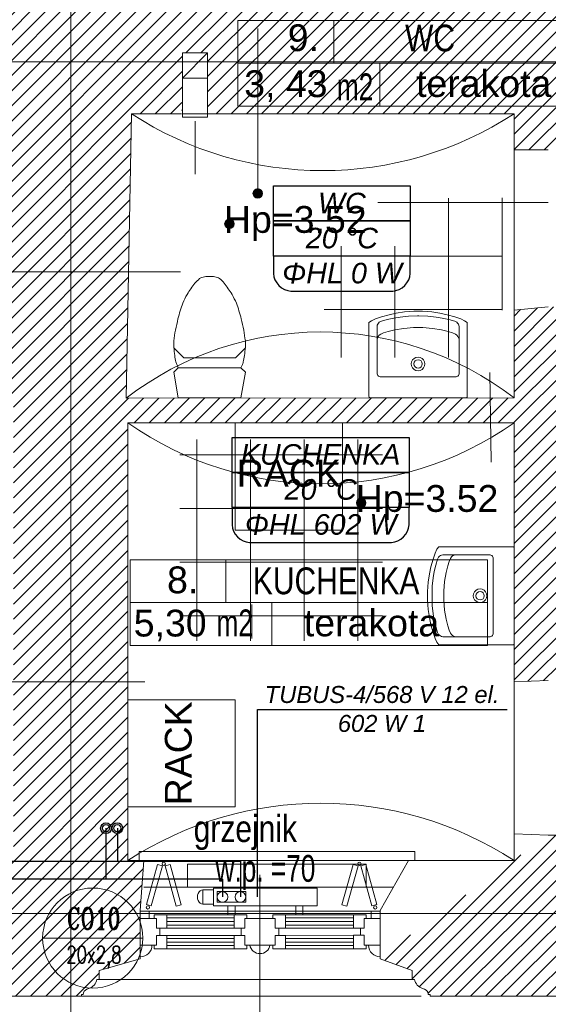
# Model space of a CAD drawing. Header units: millimetres. Extents: x -573548 to 674770, y -210017 to -47794.
# Tile 104 of 234: x 101612 to 104568, y -130530 to -125018. Entities that reach past the tile are written whole.
import ezdxf
from ezdxf.enums import TextEntityAlignment as Align
from ezdxf.lldxf.tags import DXFTag

# ---------------------------------------------------------------- set-up
doc = ezdxf.new("R2010")
doc.units = ezdxf.units.MM
for name, color, linetype, lineweight in [('_S_CO_OPIS_PION', 7, 'Continuous', 13), ('A.03 RZUT PARTERU_is$0$A-OPISY-2_Nr_pióra__2', 8, 'Continuous', 9), ('A.03 RZUT PARTERU_is$0$A-OPISY-3_Nr_pióra__6', 8, 'Continuous', 9), ('A.03 RZUT PARTERU_is$0$A-WIDOK_Nr_pióra__1', 8, 'Continuous', 9), ('A.03 RZUT PARTERU_is$0$A-WYSOKOSCI_Nr_pióra__7', 8, 'Continuous', 9), ('A.03 RZUT PARTERU_is$0$A_okno_Nr_pióra__1', 8, 'Continuous', 9), ('A.03 RZUT PARTERU_is$0$detalokna_Nr_pióra__1', 8, 'Continuous', 9), ('A.03 RZUT PARTERU_is$0$detalokna_Nr_pióra__2', 8, 'Continuous', 9), ('A.03 RZUT PARTERU_is$0$detalokna_Nr_pióra__8', 8, 'Continuous', 9), ('A.03 RZUT PARTERU_is$0$DIM MALY_Nr_pióra__8', 8, 'Continuous', 9), ('A.03 RZUT PARTERU_is$0$Drawing & Figure_Nr_pióra__18', 8, 'Continuous', 9), ('A.03 RZUT PARTERU_is$0$linia nadproza_Nr_pióra__1', 8, 'Continuous', 9), ('A.03 RZUT PARTERU_is$0$meble_Nr_pióra__9', 8, 'Continuous', 9), ('A.03 RZUT PARTERU_is$0$Nowe_A-OKNA-OPIS_Nr_pióra__59', 8, 'Continuous', 9), ('A.03 RZUT PARTERU_is$0$Nowe_A_okno_Nr_pióra__59', 8, 'Continuous', 9), ('A.03 RZUT PARTERU_is$0$Nowe_Annotation - Text_Nr_pióra__59', 8, 'Continuous', 9), ('A.03 RZUT PARTERU_is$0$Nowe_GRZEJNIK_Nr_pióra__59', 8, 'Continuous', 9), ('A.03 RZUT PARTERU_is$0$Nowe_Koty_Nr_pióra__59', 8, 'Continuous', 9), ('A.03 RZUT PARTERU_is$0$Nowe_okiennice_Nr_pióra__59', 8, 'Continuous', 9), ('A.03 RZUT PARTERU_is$0$Nowe_WIDOK_Nr_pióra__59', 8, 'Continuous', 9), ('A.03 RZUT PARTERU_is$0$PARAPET_Nr_pióra__7', 8, 'Continuous', 9), ('A.03 RZUT PARTERU_is$0$podciagi_Nr_pióra__1', 8, 'Continuous', 9), ('A.03 RZUT PARTERU_is$0$POSADZKI_Nr_pióra__18', 8, 'Continuous', 9), ('A.03 RZUT PARTERU_is$0$SCIANY_KONSTR_Nr_pióra__21', 8, 'Continuous', 9), ('A.03 RZUT PARTERU_is$0$strop_Nr_pióra__1', 8, 'Continuous', 9), ('A.03 RZUT PARTERU_is$0$Structural - Bearing_Nr_pióra__21', 8, 'Continuous', 9), ('A.03 RZUT PARTERU_is$0$Structural - Grid', 8, 'Continuous', 9), ('A.03 RZUT PARTERU_is$0$Structural - Grid_Nr_pióra__17', 8, 'Continuous', 9), ('A.03 RZUT PARTERU_is$0$WYCIĄG_Nr_pióra__1', 8, 'Continuous', 9), ('FLUID-Powrót', 7, 'Continuous', 30), ('FLUID-Zasilanie', 7, 'Continuous', 30), ('SAN_Armatura CO na rozwinięciu', 7, 'Continuous', 13), ('SAN_Armatura CO na rzucie', 7, 'Continuous', 13), ('SAN_Grzejniki CO na rzucie', 7, 'Continuous', 13), ('SAN_Przewody powrotne CO na rzucie', 5, 'Continuous', 40), ('SAN_Przewody zasilające CO na rzucie', 1, 'Continuous', 40)]:
    doc.layers.add(name, color=color, linetype=linetype, lineweight=lineweight)
for name, color, linetype in [('SAN_Etykiety grzejników CO na rzucie', 7, 'Continuous'), ('SAN_Etykiety pomieszczeń na rzucie', 7, 'Continuous'), ('SAN_Piony CO na rzucie', 8, 'Continuous')]:
    doc.layers.add(name, color=color, linetype=linetype)
doc.styles.add('A.03 RZUT PARTERU_is$0$STYL_AUTOMATYCZNY_2', font='arial.ttf')
doc.styles.add('A.03 RZUT PARTERU_is$0$STYL_AUTOMATYCZNY_3', font='arial.ttf', dxfattribs={"width": 0.8})
doc.styles.add('A.03 RZUT PARTERU_is$0$STYL_AUTOMATYCZNY_4', font='arial.ttf', dxfattribs={"width": 0.7})
doc.styles.add('A.03 RZUT PARTERU_is$0$STYL_AUTOMATYCZNY_8', font='arial.ttf', dxfattribs={"width": 0.8})
doc.styles.add('Etykiety grzejników CO na rzucie', font='ariali.ttf')
doc.styles.add('Etykiety pomieszczeń na rzucie', font='ariali.ttf')
doc.styles.add('JOLARD', font='complex.shx', dxfattribs={"width": 0.7})
tags = doc.linetypes.add('DASH', pattern=[15, 10, -5]).pattern_tags.tags
tags[6:7] = [DXFTag(74, 4), DXFTag(75, 0), DXFTag(340, '0'), DXFTag(46, 0.0), DXFTag(50, 0.0), DXFTag(44, 0.0), DXFTag(45, 0.0)]
tags[4:5] = [DXFTag(74, 4), DXFTag(75, 0), DXFTag(340, '0'), DXFTag(46, 0.0), DXFTag(50, 0.0), DXFTag(44, 0.0), DXFTag(45, 0.0)]
pattern_1 = [(45, (655149.01, 0), (-42.426407, 42.426407), [])]

# ---------------------------------------------------------------- blocks, each defined once
blk = doc.blocks.new('A.03 RZUT PARTERU_is$0$Standardowy znacznik osi')
at = {"layer": 'A.03 RZUT PARTERU_is$0$Structural - Grid_Nr_pióra__17'}
blk.add_line((1000, 0), (17855.4, 0), dxfattribs=at)
at = {"layer": 'A.03 RZUT PARTERU_is$0$Structural - Grid_Nr_pióra__17', "style": 'A.03 RZUT PARTERU_is$0$STYL_AUTOMATYCZNY_2'}
for tag, p in [('AC_MarkerText_1_0', (5, -80)), ('AC_MarkerText_1_1', (19360.4, -80))]:
    blk.add_attdef(tag, text='', height=350, rotation=270, dxfattribs=at).set_placement(p, align=Align.TOP_CENTER)
blk = doc.blocks.new('A.03 RZUT PARTERU_is$0$Standardowy znacznik osi_3')
at = {"layer": 'A.03 RZUT PARTERU_is$0$Structural - Grid_Nr_pióra__17'}
blk.add_line((2962.2, 0), (40906.6, 0), dxfattribs=at)
at = {"layer": 'A.03 RZUT PARTERU_is$0$Structural - Grid_Nr_pióra__17', "style": 'A.03 RZUT PARTERU_is$0$STYL_AUTOMATYCZNY_2'}
for tag, p in [('AC_MarkerText_1_0', (-250, -335)), ('AC_MarkerText_1_1', (44118.7, -335))]:
    blk.add_attdef(tag, text='', height=350, rotation=180, dxfattribs=at).set_placement(p, align=Align.TOP_CENTER)
blk = doc.blocks.new('A.03 RZUT PARTERU_is')
at = {"layer": 'A.03 RZUT PARTERU_is$0$A-OPISY-3_Nr_pióra__6'}
blk.add_hatch(color=256, dxfattribs=at).paths.add_polyline_path([(758189.4, -100991.1, 1), (758136, -100991.1, 1)])
at = {"layer": 'A.03 RZUT PARTERU_is$0$A-WYSOKOSCI_Nr_pióra__7'}
for points in [[(758030.9, -101161.6, 1), (757977.5, -101161.6, 1)], [(758767.8, -102723.7, 1), (758714.4, -102723.7, 1)]]:
    blk.add_hatch(color=256, dxfattribs=at).paths.add_polyline_path(points)
at = {"layer": 'A.03 RZUT PARTERU_is$0$Drawing & Figure_Nr_pióra__18'}
h = blk.add_hatch(dxfattribs=at)
h.set_pattern_fill('Common_Brick_0004', color=256, style=0, pattern_type=2)
h.set_pattern_definition(pattern_1)
h.paths.add_polyline_path([(755746.2, -99673.5), (756133.4, -99674.1), (756716.2, -99675.1), (756716.2, -99753.6), (756716.2, -99893.6), (756716.2, -101430.2), (756716.3, -102115.2), (756796.3, -102115.2), (756796.3, -103725.2), (756796.3, -104725.5), (755926.3, -104725.5), (755817.1, -105005.5), (755817.1, -105264.9), (755817.1, -105275.5), (756046.6, -105340.5), (756046.6, -105390.9), (756059.3, -105390.9, 0.270785), (756104.9, -105442), (756115.7, -105446.2, -0.334097), (756136.3, -105475.2), (756146.3, -105475.2), (756146.3, -105485.5), (756211.3, -105485.5), (757111.3, -105485.5), (757176.3, -105485.5), (757176.3, -105475.2), (757186.3, -105475.2, -0.334097), (757206.9, -105446.2), (757217.6, -105442, 0.270785), (757263.3, -105390.9), (757275.9, -105390.9), (757275.9, -105340.5), (757505.5, -105275.5), (757505.5, -105005.5), (757526.3, -104725.5), (757436.3, -104725.5), (757436.3, -103725.2), (757436.3, -102275.5), (759465.1, -102275.5), (759596.3, -102275.5), (759596.3, -103725.5), (759787.7, -103717.6), (759917.7, -103717.6), (759917.7, -103716.6), (759917.7, -101677.4), (759917.7, -101626.4), (759787.7, -101626.4), (759596.3, -101645.2), (759596.3, -102135.2), (759462.8, -102135.4), (757426.4, -102137.7), (757439.7, -101430.2), (757456.3, -100544.9), (757736.3, -100544.9), (757742.5, -100204.9), (757882.5, -100204.9), (757882.5, -100544.9), (759596.3, -100544.9), (759596.3, -100746.2), (759917.7, -100746.2), (759917.7, -100544.9), (760956.3, -100544.9), (760956.3, -99964.9), (757626.6, -99964.9), (757596.9, -100013.9), (757592.6, -99997.5), (757626.6, -99964.9), (757336.3, -99964.9), (757336.3, -99844.9), (757341.2, -98890.5), (757356.3, -96002.6), (757356.3, -96002.4), (757236.7, -96002.4), (756780.6, -96045), (756786.1, -98890.5), (756786.3, -98965.2), (756133.4, -98964.1), (755746.2, -98963.5)])
h = blk.add_hatch(dxfattribs=at)
h.set_pattern_fill('Common_Brick_0004', color=256, style=0, pattern_type=2)
h.set_pattern_definition(pattern_1)
h.paths.add_polyline_path([(758847.6, -105264.9, -0.002027), (758847.1, -105264.9), (758847.1, -105275.5), (759026.6, -105340.5), (759026.6, -105390.9), (759039.3, -105390.9, 0.270785), (759084.9, -105442), (759095.7, -105446.2, -0.334097), (759116.3, -105475.2), (759126.3, -105475.2), (759126.3, -105485.5), (760051.3, -105485.5), (760116.3, -105485.5), (760116.3, -105475.2), (760126.3, -105475.2, -0.334097), (760146.9, -105446.2), (760157.6, -105442, 0.270785), (760203.3, -105390.9), (760215.9, -105390.9), (760215.9, -105340.5), (760495.5, -105275.5), (760495.5, -105005.5), (760466.2, -104715.5), (759907.7, -104725.5), (759907.7, -104583.3), (759787.7, -104583.3), (759787.7, -104583.4)])
at = {"layer": 'A.03 RZUT PARTERU_is$0$A-OPISY-3_Nr_pióra__6'}
for p, q in [((758587.7, -100022.2), (758587.7, -100262.3)), ((758162.7, -100068.4), (758162.7, -100991.1)), ((758051.6, -100262.2), (760051.6, -100262.2)), ((758844.6, -100262.3), (758844.6, -100502.2)), ((757984.7, -103041.6), (757984.7, -103281.7)), ((757448.6, -103281.6), (759448.6, -103281.6)), ((758130.4, -103293.2), (758130.4, -103483.2)), ((758241.6, -103281.7), (758241.6, -103521.6))]:
    blk.add_line(p, q, dxfattribs=at)
for points in [[(758051.6, -100502.2), (758051.6, -100022.2), (760051.6, -100022.2), (760051.6, -100502.2)], [(757448.6, -103521.6), (757448.6, -103041.6), (759448.6, -103041.6), (759448.6, -103521.6)]]:
    blk.add_lwpolyline(points, close=True, dxfattribs=at)
blk.add_circle((758162.7, -100991.1), 26.7, dxfattribs=at)
at = {"layer": 'A.03 RZUT PARTERU_is$0$A-WIDOK_Nr_pióra__1'}
for p, q in [((757742.5, -100344.9), (757882.5, -100204.9)), ((757882.5, -100344.9), (757742.5, -100344.9))]:
    blk.add_line(p, q, dxfattribs=at)
at = {"layer": 'A.03 RZUT PARTERU_is$0$A-WYSOKOSCI_Nr_pióra__7'}
for centre in [(758004.2, -101161.6), (758741.1, -102723.7)]:
    blk.add_circle(centre, 26.7, dxfattribs=at)
at = {"layer": 'A.03 RZUT PARTERU_is$0$A_okno_Nr_pióra__1'}
for points in [[(758036.3, -102275.5), (758636.3, -102275.5), (758636.3, -102875.5), (758036.3, -102875.5)], [(757436.3, -104425.5), (757436.3, -103825.5), (758036.3, -103825.5), (758036.3, -104425.5)]]:
    blk.add_lwpolyline(points, close=True, dxfattribs=at)
at = {"layer": 'A.03 RZUT PARTERU_is$0$detalokna_Nr_pióra__1'}
blk.add_line((757176.3, -105485.5), (759076.3, -105485.5), dxfattribs=at)
at = {"layer": 'A.03 RZUT PARTERU_is$0$detalokna_Nr_pióra__2'}
blk.add_line((757275.9, -105390.9), (759026.6, -105390.9), dxfattribs=at)
blk.add_lwpolyline([(757499.1, -104725.5), (757499.1, -104675.5), (759040.4, -104675.5), (759040.4, -104725.5)], dxfattribs=at)
at = {"layer": 'A.03 RZUT PARTERU_is$0$detalokna_Nr_pióra__8'}
for p, q in [((757526.3, -104725.5), (759006.3, -104725.5)), ((757526.3, -104875.5), (758921, -104875.5)), ((757555.5, -105009.6), (758797, -105009.2))]:
    blk.add_line(p, q, dxfattribs=at)
at = {"layer": 'A.03 RZUT PARTERU_is$0$DIM MALY_Nr_pióra__8'}
for p, q in [((756629.2, -101430.2), (757730.4, -101430.2)), ((759460.4, -101992.6), (759468.7, -102495.8)), ((756725.4, -103725.2), (757531.7, -103725.2))]:
    blk.add_line(p, q, dxfattribs=at)
at = {"layer": 'A.03 RZUT PARTERU_is$0$linia nadproza_Nr_pióra__1'}
blk.add_line((759596.3, -100746.2), (759596.3, -101645.2), dxfattribs=at)
at = {"layer": 'A.03 RZUT PARTERU_is$0$meble_Nr_pióra__9'}
for p, q in [((757879.8, -101455.2), (757893.3, -101455.2)), ((757893.3, -101455.2), (757906.8, -101455.2)), ((758887.2, -101697.3), (758924, -101689.2)), ((758924, -101689.2), (758959.1, -101683.4)), ((758959.1, -101683.4), (759005, -101678)), ((759005, -101678), (759056.4, -101676.3)), ((759056.4, -101676.3), (759059.5, -101676.3)), ((759062.7, -101676.3), (759059.5, -101676.3)), ((759114.1, -101678), (759062.7, -101676.3)), ((759159.9, -101683.4), (759114.1, -101678)), ((759195, -101689.2), (759159.9, -101683.4)), ((759231.8, -101697.3), (759195, -101689.2)), ((758830.3, -101737.1), (758831.4, -101729.2)), ((758830.3, -102000.7), (758830.3, -101737.1)), ((758831.4, -101729.2), (758834.4, -101722.9)), ((758834.4, -101722.9), (758838.4, -101717.6)), ((758838.4, -101717.6), (758842.6, -101712.5)), ((758842.6, -101712.5), (758854, -101706.4)), ((758854, -101706.4), (758887.2, -101697.3)), ((758929.4, -101755.2), (758979.1, -101746.6)), ((758979.1, -101746.6), (759033.9, -101741.8)), ((759033.9, -101741.8), (759059.5, -101741.8)), ((759085.2, -101741.8), (759059.5, -101741.8)), ((759140, -101746.6), (759085.2, -101741.8)), ((759189.6, -101755.2), (759140, -101746.6)), ((759265, -101706.4), (759231.8, -101697.3)), ((759276.4, -101712.5), (759265, -101706.4)), ((759280.6, -101717.6), (759276.4, -101712.5)), ((759284.6, -101722.9), (759280.6, -101717.6)), ((759287.6, -101729.2), (759284.6, -101722.9)), ((759288.8, -101737.1), (759287.6, -101729.2)), ((759288.8, -102000.7), (759288.8, -101737.1)), ((758830.3, -101806), (758836.6, -101791.4)), ((758836.6, -101791.4), (758842.3, -101784.7)), ((758842.3, -101784.7), (758850.2, -101779)), ((758850.2, -101779), (758866.8, -101771.8)), ((758866.8, -101771.8), (758892, -101764.3)), ((758892, -101764.3), (758929.4, -101755.2)), ((759227.1, -101764.3), (759189.6, -101755.2)), ((759252.3, -101771.8), (759227.1, -101764.3)), ((759268.8, -101779), (759252.3, -101771.8)), ((759276.8, -101784.7), (759268.8, -101779)), ((759282.5, -101791.4), (759276.8, -101784.7)), ((759288.8, -101806), (759282.5, -101791.4)), ((757693.3, -101855.3), (757749.3, -101911.6)), ((758093.3, -101855.3), (758037.3, -101911.6)), ((757749.3, -101911.6), (758037.3, -101911.6)), ((759028.7, -101922.8), (759037.1, -101914.4)), ((759037.1, -101914.4), (759047.7, -101909)), ((759047.7, -101909), (759059.5, -101907.1)), ((759071.3, -101909), (759059.5, -101907.1)), ((759081.9, -101914.4), (759071.3, -101909)), ((759090.3, -101922.8), (759081.9, -101914.4)), ((757693.2, -101991.7), (757718.4, -101967.7)), ((757718.4, -101967.7), (758068.2, -101967.7)), ((758068.2, -101967.7), (758093.4, -101991.7)), ((759021.4, -101945.2), (759023.3, -101933.5)), ((759023.3, -101957), (759021.4, -101945.2)), ((759023.3, -101933.5), (759028.7, -101922.8)), ((759028.7, -101967.6), (759023.3, -101957)), ((759037.1, -101976.1), (759028.7, -101967.6)), ((759036.1, -101945.2), (759037.9, -101936.3)), ((759037.9, -101954.2), (759036.1, -101945.2)), ((759037.9, -101936.3), (759043, -101928.7)), ((759043, -101961.8), (759037.9, -101954.2)), ((759043, -101928.7), (759050.5, -101923.6)), ((759050.5, -101966.9), (759043, -101961.8)), ((759050.5, -101923.6), (759059.5, -101921.8)), ((759059.5, -101968.6), (759050.5, -101966.9)), ((759068.5, -101923.6), (759059.5, -101921.8)), ((759059.5, -101968.6), (759068.5, -101966.9)), ((759076.1, -101928.7), (759068.5, -101923.6)), ((759068.5, -101966.9), (759076.1, -101961.8)), ((759081.1, -101936.3), (759076.1, -101928.7)), ((759076.1, -101961.8), (759081.1, -101954.2)), ((759082.9, -101945.2), (759081.1, -101936.3)), ((759081.1, -101954.2), (759082.9, -101945.2)), ((759081.9, -101976.1), (759090.3, -101967.6)), ((759095.8, -101933.5), (759090.3, -101922.8)), ((759090.3, -101967.6), (759095.8, -101957)), ((759097.6, -101945.2), (759095.8, -101933.5)), ((759095.8, -101957), (759097.6, -101945.2)), ((757718.3, -102135.2), (757693.2, -101991.7)), ((758093.4, -101991.7), (758068.3, -102135.2)), ((758832, -102006), (758830.3, -102000.7)), ((758834.4, -102010.6), (758832, -102006)), ((758837.4, -102013.8), (758834.4, -102010.6)), ((758841.9, -102016.4), (758837.4, -102013.8)), ((758846.7, -102017.8), (758841.9, -102016.4)), ((759059.5, -102017.8), (758846.7, -102017.8)), ((759047.7, -101981.5), (759037.1, -101976.1)), ((759059.5, -101983.3), (759047.7, -101981.5)), ((759059.5, -101983.3), (759071.3, -101981.5)), ((759059.5, -102017.8), (759272.3, -102017.8)), ((759071.3, -101981.5), (759081.9, -101976.1)), ((759272.3, -102017.8), (759277.1, -102016.4)), ((759277.1, -102016.4), (759281.7, -102013.8)), ((759281.7, -102013.8), (759284.6, -102010.6)), ((759284.6, -102010.6), (759287, -102006)), ((759287, -102006), (759288.8, -102000.7)), ((758068.3, -102135.2), (757718.3, -102135.2)), ((759184, -103018.5), (759178.6, -103022.5)), ((759190.3, -103015.5), (759184, -103018.5)), ((759198.1, -103014.3), (759190.3, -103015.5)), ((759461.7, -103014.3), (759198.1, -103014.3)), ((759267, -103014.3), (759252.4, -103020.6)), ((759467, -103016.1), (759461.7, -103014.3)), ((759471.7, -103018.5), (759467, -103016.1)), ((759474.8, -103021.4), (759471.7, -103018.5)), ((759158.4, -103071.3), (759150.3, -103108.1)), ((759167.5, -103038), (759158.4, -103071.3)), ((759173.5, -103026.6), (759167.5, -103038)), ((759178.6, -103022.5), (759173.5, -103026.6)), ((759232.9, -103050.8), (759225.3, -103076)), ((759240.1, -103034.2), (759232.9, -103050.8)), ((759245.7, -103026.3), (759240.1, -103034.2)), ((759252.4, -103020.6), (759245.7, -103026.3)), ((759477.5, -103026), (759474.8, -103021.4)), ((759478.9, -103030.8), (759477.5, -103026)), ((759478.9, -103243.6), (759478.9, -103030.8)), ((759150.3, -103108.1), (759144.4, -103143.1)), ((759216.2, -103113.5), (759207.7, -103163.1)), ((759225.3, -103076), (759216.2, -103113.5)), ((759144.4, -103143.1), (759139.1, -103189)), ((759207.7, -103163.1), (759202.9, -103217.9)), ((759139.1, -103189), (759137.4, -103240.4)), ((759137.4, -103240.4), (759137.4, -103243.6)), ((759202.9, -103217.9), (759202.9, -103243.6)), ((759370, -103231.8), (759368.2, -103243.6)), ((759375.5, -103221.2), (759370, -103231.8)), ((759383.9, -103212.7), (759375.5, -103221.2)), ((759384.6, -103234.6), (759382.9, -103243.6)), ((759394.5, -103207.3), (759383.9, -103212.7)), ((759389.7, -103227), (759384.6, -103234.6)), ((759397.3, -103221.9), (759389.7, -103227)), ((759406.3, -103205.5), (759394.5, -103207.3)), ((759406.3, -103220.2), (759397.3, -103221.9)), ((759418.1, -103207.3), (759406.3, -103205.5)), ((759415.2, -103221.9), (759406.3, -103220.2)), ((759422.8, -103227), (759415.2, -103221.9)), ((759428.7, -103212.7), (759418.1, -103207.3)), ((759427.9, -103234.6), (759422.8, -103227)), ((759429.7, -103243.6), (759427.9, -103234.6)), ((759437.1, -103221.2), (759428.7, -103212.7)), ((759442.5, -103231.8), (759437.1, -103221.2)), ((759444.4, -103243.6), (759442.5, -103231.8)), ((759137.4, -103246.7), (759137.4, -103243.6)), ((759139.1, -103298.1), (759137.4, -103246.7)), ((759202.9, -103269.2), (759202.9, -103243.6)), ((759207.7, -103324), (759202.9, -103269.2)), ((759370, -103255.3), (759368.2, -103243.6)), ((759375.5, -103266), (759370, -103255.3)), ((759383.9, -103274.4), (759375.5, -103266)), ((759384.6, -103252.5), (759382.9, -103243.6)), ((759394.5, -103279.8), (759383.9, -103274.4)), ((759389.7, -103260.1), (759384.6, -103252.5)), ((759397.3, -103265.2), (759389.7, -103260.1)), ((759406.3, -103281.7), (759394.5, -103279.8)), ((759406.3, -103267), (759397.3, -103265.2)), ((759415.2, -103265.2), (759406.3, -103267)), ((759418.1, -103279.8), (759406.3, -103281.7)), ((759422.8, -103260.1), (759415.2, -103265.2)), ((759428.7, -103274.4), (759418.1, -103279.8)), ((759427.9, -103252.5), (759422.8, -103260.1)), ((759429.7, -103243.6), (759427.9, -103252.5)), ((759437.1, -103266), (759428.7, -103274.4)), ((759442.5, -103255.3), (759437.1, -103266)), ((759444.4, -103243.6), (759442.5, -103255.3)), ((759478.9, -103243.6), (759478.9, -103456.3)), ((759144.4, -103344), (759139.1, -103298.1)), ((759150.3, -103379.1), (759144.4, -103344)), ((759216.2, -103373.7), (759207.7, -103324)), ((759158.4, -103415.9), (759150.3, -103379.1)), ((759225.3, -103411.1), (759216.2, -103373.7)), ((759167.5, -103449.1), (759158.4, -103415.9)), ((759173.5, -103460.5), (759167.5, -103449.1)), ((759178.6, -103464.7), (759173.5, -103460.5)), ((759232.9, -103436.3), (759225.3, -103411.1)), ((759240.1, -103452.9), (759232.9, -103436.3)), ((759245.7, -103460.8), (759240.1, -103452.9)), ((759252.4, -103466.5), (759245.7, -103460.8)), ((759478.9, -103456.3), (759477.5, -103461.2)), ((759184, -103468.6), (759178.6, -103464.7)), ((759190.3, -103471.7), (759184, -103468.6)), ((759198.1, -103472.8), (759190.3, -103471.7)), ((759461.7, -103472.8), (759198.1, -103472.8)), ((759267, -103472.8), (759252.4, -103466.5)), ((759467, -103471), (759461.7, -103472.8)), ((759471.7, -103468.7), (759467, -103471)), ((759474.8, -103465.7), (759471.7, -103468.7)), ((759477.5, -103461.2), (759474.8, -103465.7))]:
    blk.add_line(p, q, dxfattribs=at)
for points in [[(759059.5, -101650.2), (759034.9, -101650.7), (758982.8, -101654.7), (758937.1, -101661.7), (758897.5, -101670.1), (758854.5, -101682.2), (758820.5, -101693.8), (758799.3, -101703.9), (758784.5, -101714.3), (758784.5, -102126), (758785.2, -102131.1), (758786.9, -102133.9), (758790.1, -102135.2), (759059.5, -102135.2), (759328.9, -102135.2), (759332.1, -102133.9), (759333.8, -102131.1), (759334.5, -102126), (759334.5, -101714.3), (759319.7, -101703.9), (759298.5, -101693.8), (759264.5, -101682.2), (759221.6, -101670.1), (759181.9, -101661.7), (759136.2, -101654.7), (759084.1, -101650.7)], [(759111.3, -103243.6), (759111.7, -103268.2), (759115.7, -103320.3), (759122.8, -103365.9), (759131.1, -103405.6), (759143.3, -103448.6), (759154.8, -103482.6), (759164.9, -103503.8), (759175.4, -103518.6), (759587.1, -103518.6), (759592.2, -103517.9), (759594.9, -103516.2), (759596.3, -103513), (759596.3, -103243.6), (759596.3, -102974.2), (759594.9, -102971), (759592.2, -102969.3), (759587.1, -102968.6), (759175.4, -102968.6), (759164.9, -102983.3), (759154.8, -103004.5), (759143.3, -103038.6), (759131.1, -103081.5), (759122.8, -103121.2), (759115.7, -103166.8), (759111.7, -103219)]]:
    blk.add_lwpolyline(points, close=True, dxfattribs=at)
for centre, radius, start, end in [((758088.4, -101748.5), 376.7, 131.845, 137.3307), ((757901.5, -101580.3), 129.6, 113.447, 119.7911), ((757905.5, -101654.6), 201, 97.368, 106.0643), ((757891.6, -101603.8), 149.3, 72.4257, 84.1419), ((757883.8, -101582.9), 132.5, 60.2777, 66.4842), ((757838, -101606.6), 178, 39.5998, 51.2245), ((758532.8, -102038.6), 904.4, 142.9054, 147.7802), ((757309.5, -102000.1), 836.7, 32.0226, 37.2919), ((758317.7, -101863.1), 629.7, 150.8553, 155.7987), ((757137, -102029.9), 1001, 25.1183, 28.2277), ((759123.6, -102073.9), 1457.8, 161.2345, 164.8435), ((757002.2, -101970.5), 1103.4, 14.5767, 19.3453), ((760585.4, -102357.6), 2944.9, 166.9534, 168.2183), ((754198.6, -102578.2), 3971.4, 11.9452, 12.8831), ((758537, -101917), 849.8, 169.0987, 173.1768), ((756592, -102019.5), 1515.1, 7.7187, 10.0058), ((758187.8, -101835.2), 495, 177.784, 182.216), ((759148.6, -101708.6), 1462.7, 185.7166, 187.4654), ((756914.1, -101740.5), 1184.8, 352.3294, 354.4885), ((757635.2, -101835.2), 458.6, 357.608, 2.392), ((758150.2, -101835.2), 456.3, 187.9894, 192.5778), ((757025.5, -101724.4), 1076.9, 348.7445, 350.6883), ((758728.4, -101587.6), 1080.8, 198.7281, 199.7766), ((757998.5, -101823.6), 315, 204.3122, 207.2351), ((757920.3, -101887.4), 168.3, 331.49, 336.9627), ((757834.3, -101858.7), 258.8, 338.5574, 342.9378)]:
    blk.add_arc(centre, radius, start, end, dxfattribs=at)
at = {"layer": 'A.03 RZUT PARTERU_is$0$Nowe_A-OKNA-OPIS_Nr_pióra__59'}
blk.add_line((758174.7, -104805.5), (758174.7, -106010.7), dxfattribs=at)
at = {"layer": 'A.03 RZUT PARTERU_is$0$Nowe_A_okno_Nr_pióra__59'}
for points in [[(757505.5, -105049.6), (757505.5, -105009.6), (757555.5, -105009.6), (757555.5, -105049.6)], [(757505.5, -105049.6), (757505.5, -105199.6), (757595.5, -105199.6), (757595.5, -105144.6), (757615.5, -105144.6), (757615.5, -105104.6), (757595.5, -105104.6), (757595.5, -105049.6)], [(757653.7, -105029.6), (757653.7, -105104.6), (757595.5, -105104.6), (757595.5, -105049.6), (757583.7, -105049.6), (757583.7, -105029.6)], [(758031.4, -105029.5), (758031.5, -105104.5), (758089.7, -105104.5), (758089.6, -105049.5), (758101.4, -105049.5), (758101.4, -105029.5)], [(758317.9, -105029.4), (758317.9, -105104.4), (758259.7, -105104.4), (758259.7, -105049.4), (758247.9, -105049.4), (758247.9, -105029.4)], [(758698.8, -105029.3), (758698.8, -105104.3), (758757, -105104.3), (758757, -105049.3), (758768.8, -105049.3), (758768.8, -105029.3)], [(758847, -105049.2), (758847.1, -105199.2), (758757.1, -105199.3), (758757, -105144.3), (758737, -105144.3), (758737, -105104.3), (758757, -105104.3), (758757, -105049.3)], [(758797, -105049.2), (758797, -105009.2), (758847, -105009.2), (758847, -105049.2)], [(757653.7, -105219.6), (757653.7, -105144.6), (757595.5, -105144.6), (757595.5, -105199.6), (757583.7, -105199.6), (757583.7, -105219.6)], [(758031.6, -105219.5), (758031.5, -105144.5), (758089.7, -105144.5), (758089.7, -105199.5), (758101.5, -105199.4), (758101.5, -105219.4)], [(758317.9, -105219.4), (758317.9, -105144.4), (758259.7, -105144.4), (758259.7, -105199.4), (758247.9, -105199.4), (758247.9, -105219.4)], [(758698.9, -105219.3), (758698.8, -105144.3), (758757, -105144.3), (758757.1, -105199.3), (758768.9, -105199.3), (758768.9, -105219.3)]]:
    blk.add_lwpolyline(points, close=True, dxfattribs=at)
for points in [[(758031.4, -105029.5), (757653.7, -105029.6)], [(757653.7, -105047.1), (758031.4, -105047.1)], [(758179.7, -105199.4), (758089.7, -105199.5), (758089.7, -105144.5), (758069.7, -105144.5), (758069.7, -105104.5), (758089.7, -105104.5), (758089.6, -105049.5), (758179.6, -105049.4), (758179.6, -105049.4)], [(758169.7, -105199.4), (758259.7, -105199.4), (758259.7, -105144.4), (758279.7, -105144.4), (758279.7, -105104.4), (758259.7, -105104.4), (758259.7, -105049.4), (758169.7, -105049.4), (758169.7, -105049.4)], [(758317.9, -105029.4), (758698.8, -105029.3)], [(758698.8, -105046.8), (758317.9, -105047)], [(757653.7, -105067.1), (758031.5, -105067.1)], [(757653.7, -105087.1), (758031.5, -105087.1)], [(757653.7, -105104.6), (758031.5, -105104.5)], [(758698.8, -105066.8), (758317.9, -105067)], [(758698.8, -105086.8), (758317.9, -105087)], [(758698.8, -105104.3), (758317.9, -105104.4)], [(757653.7, -105144.6), (758031.5, -105144.5)], [(757653.7, -105162.1), (758031.5, -105162.1)], [(758698.8, -105144.3), (758317.9, -105144.4)], [(758698.9, -105161.8), (758317.9, -105162)], [(757653.7, -105182.1), (758031.5, -105182.1)], [(757653.7, -105202.1), (758031.5, -105202.1)], [(758031.6, -105219.5), (757653.7, -105219.6)], [(758698.9, -105181.8), (758317.9, -105182)], [(758698.9, -105201.8), (758317.9, -105202)], [(758317.9, -105219.4), (758698.9, -105219.3)]]:
    blk.add_lwpolyline(points, dxfattribs=at)
blk.add_lwpolyline([(758230.9, -105199.4), (758118.5, -105199.4, 0.845314)], format="xyb", close=True, dxfattribs=at)
at = {"layer": 'A.03 RZUT PARTERU_is$0$Nowe_GRZEJNIK_Nr_pióra__59'}
blk.add_lwpolyline([(757769.8, -104875.5), (758769.8, -104875.5), (758769.8, -104745.5), (757769.8, -104745.5)], close=True, dxfattribs=at)
at = {"layer": 'A.03 RZUT PARTERU_is$0$Nowe_Koty_Nr_pióra__59'}
blk.add_lwpolyline([(758230.9, -105199.4), (758118.5, -105199.4, 0.845314)], format="xyb", close=True, dxfattribs=at)
at = {"layer": 'A.03 RZUT PARTERU_is$0$Nowe_okiennice_Nr_pióra__59'}
for points in [[(757567.3, -104979.9), (757539.5, -104972.3), (757601.6, -104747.3), (757629.4, -104755)], [(757706.9, -104980.6), (757734.7, -104972.9), (757672.6, -104748), (757644.8, -104755.6)], [(758661.5, -104980.6), (758633.7, -104972.9), (758695.8, -104748), (758723.6, -104755.6)], [(758801.1, -104979.9), (758828.9, -104972.3), (758766.8, -104747.3), (758739, -104755)]]:
    blk.add_lwpolyline(points, close=True, dxfattribs=at)
for centre in [(757636.8, -104743.4), (758731.6, -104743.4), (757548.7, -104988.3), (758819.6, -104988.3)]:
    blk.add_circle(centre, 9.4, dxfattribs=at)
at = {"layer": 'A.03 RZUT PARTERU_is$0$Nowe_WIDOK_Nr_pióra__59'}
for centre, start, end in [((757505.5, -105199.6), 270.4645, 0.079), ((758848.1, -105199.6), 179.921, 269.5355)]:
    blk.add_arc(centre, 65.3, start, end, dxfattribs=at)
at = {"layer": 'A.03 RZUT PARTERU_is$0$podciagi_Nr_pióra__1'}
blk.add_line((759596.3, -103725.5), (759596.3, -104575.5), dxfattribs=at)
at = {"layer": 'A.03 RZUT PARTERU_is$0$POSADZKI_Nr_pióra__18'}
for p, q in [((759229.6, -101018), (759229.6, -101909.4)), ((759529.6, -101016.1), (759529.6, -101645.2)), ((758834.7, -101041.4), (759787.8, -101041.4)), ((758629.6, -101286.4), (758629.6, -101909.4)), ((758929.6, -101286.4), (758929.6, -101909.4)), ((758534.7, -101341.4), (759529.6, -101341.4)), ((758534.7, -101641.4), (759529.6, -101641.4)), ((757822, -102369.3), (757822, -103496.1)), ((758122, -102369.3), (758122, -103496.1)), ((758422, -102369.3), (758422, -103496.1)), ((758722, -102369.3), (758722, -103496.1)), ((757727, -102455.1), (758859.9, -102455.1)), ((757727, -102755.1), (758859.9, -102755.1)), ((757727, -103055.1), (758859.9, -103055.1)), ((757727, -103355.1), (758859.9, -103355.1))]:
    blk.add_line(p, q, dxfattribs=at)
at = {"layer": 'A.03 RZUT PARTERU_is$0$SCIANY_KONSTR_Nr_pióra__21'}
for p, q in [((757882.5, -100204.9), (757742.5, -100204.9)), ((757742.5, -100204.9), (757742.5, -100544.9)), ((757882.5, -100204.9), (757882.5, -100544.9)), ((757742.5, -100524.9), (757736.3, -100524.9))]:
    blk.add_line(p, q, dxfattribs=at)
at = {"layer": 'A.03 RZUT PARTERU_is$0$strop_Nr_pióra__1'}
for centre, radius, start, end in [((758526.3, -98907.7), 1955.9, 236.8342, 303.1658), ((758512.9, -103544), 1777.2, 52.4404, 127.691), ((758516.3, -100737.2), 1879.5, 234.9274, 305.0726), ((758516.3, -106380.2), 1975.9, 56.8677, 123.1323)]:
    blk.add_arc(centre, radius, start, end, dxfattribs=at)
at = {"layer": 'A.03 RZUT PARTERU_is$0$Structural - Bearing_Nr_pióra__21'}
for p, q in [((757456.3, -100544.9), (757426.4, -102137.7)), ((757736.3, -100544.9), (757456.3, -100544.9)), ((759596.3, -100544.9), (757882.5, -100544.9)), ((759596.3, -100544.9), (759596.3, -100746.2)), ((759787.7, -100746.2), (759596.3, -100746.2)), ((759596.3, -101645.2), (759787.7, -101626.4)), ((759596.3, -101645.2), (759596.3, -102135.2)), ((759596.3, -102135.2), (757426.4, -102137.7)), ((757436.3, -102275.5), (757436.3, -104725.5)), ((757436.3, -102275.5), (759596.3, -102275.5)), ((759596.3, -102275.5), (759596.3, -103725.5)), ((759787.7, -103717.6), (759596.3, -103725.5)), ((759596.3, -104575.5), (759596.3, -104725.5)), ((759787.7, -104583.3), (759596.3, -104575.5)), ((759787.7, -104583.3), (759907.7, -104583.3)), ((757436.3, -104725.5), (757526.3, -104725.5)), ((757505.5, -105005.5), (757526.3, -104725.5)), ((758847.1, -105005.5), (759006.3, -104725.5)), ((759006.3, -104725.5), (759596.3, -104725.5)), ((756211.3, -105485.5), (757176.3, -105485.5)), ((759126.3, -105485.5), (760066.3, -105485.5))]:
    blk.add_line(p, q, dxfattribs=at)
for points in [[(757111.3, -105485.5), (757176.3, -105485.5), (757176.3, -105475.2), (757186.3, -105475.2, -0.334097), (757206.9, -105446.2), (757217.6, -105442, 0.270785), (757263.3, -105390.9), (757275.9, -105390.9), (757275.9, -105340.5), (757505.5, -105275.5), (757505.5, -105005.5)], [(759241.3, -105485.5), (759126.3, -105485.5), (759126.3, -105475.2), (759116.3, -105475.2, 0.334097), (759095.7, -105446.2), (759084.9, -105442, -0.270785), (759039.3, -105390.9), (759026.6, -105390.9), (759026.6, -105340.5), (758847.1, -105275.5), (758847.1, -105005.5)]]:
    blk.add_lwpolyline(points, format="xyb", dxfattribs=at)
at = {"layer": 'A.03 RZUT PARTERU_is$0$WYCIĄG_Nr_pióra__1'}
blk.add_lwpolyline([(757882.5, -100564.9), (757882.5, -100544.9), (757742.5, -100544.9), (757742.5, -100564.9)], close=True, dxfattribs=at)
blk.add_lwpolyline([(757812.5, -100585.7), (757812.5, -100736.3), (757812.5, -100884)], dxfattribs=at)
at = {"layer": 'A.03 RZUT PARTERU_is$0$Structural - Grid', "zscale": 1000}
for name, p, rotation in [('A.03 RZUT PARTERU_is$0$Standardowy znacznik osi', (757116.3, -108395.1), 90), ('A.03 RZUT PARTERU_is$0$Standardowy znacznik osi_3', (776832.4, -100254.9), 180), ('A.03 RZUT PARTERU_is$0$Standardowy znacznik osi_3', (776835.6, -105021.8), 180)]:
    blk.add_blockref(name, p, dxfattribs=dict(at, rotation=rotation))
at = {"layer": 'A.03 RZUT PARTERU_is$0$A-OPISY-2_Nr_pióra__2', "char_height": 150}
for s, insert, attachment_point, style in [('\\A1;{\\pql;\\fArial|b0|i0|c238|p0;\\W1.000000;9.}', (758330.6, -100196.6), 7, 'A.03 RZUT PARTERU_is$0$STYL_AUTOMATYCZNY_2'), ('\\A1;{\\pql;\\fArial|b0|i0|c238|p0;\\W0.800000;WC}', (758986.8, -100198.1), 7, 'A.03 RZUT PARTERU_is$0$STYL_AUTOMATYCZNY_3'), ('\\A1;{\\pqr;\\fArial|b0|i0|c238|p0;\\W0.700000;m2}', (758808.8, -100319.3), 3, 'A.03 RZUT PARTERU_is$0$STYL_AUTOMATYCZNY_4'), ('\\A1;{\\pql;\\fArial|b0|i0|c238|p0;\\W1.000000;terakota}', (759048, -100453.2), 7, 'A.03 RZUT PARTERU_is$0$STYL_AUTOMATYCZNY_2'), ('\\A1;{\\pql;\\fArial|b0|i0|c238|p0;\\W1.000000;3, 43}', (758086.9, -100479.9), 7, 'A.03 RZUT PARTERU_is$0$STYL_AUTOMATYCZNY_2'), ('\\A1;{\\pql;\\fArial|b0|i0|c238|p0;\\W1.000000;8.}', (757655.4, -103231.5), 7, 'A.03 RZUT PARTERU_is$0$STYL_AUTOMATYCZNY_2'), ('\\A1;{\\pql;\\fArial|b0|i0|c238|p0;\\W0.800000;KUCHENKA}', (758135.4, -103237), 7, 'A.03 RZUT PARTERU_is$0$STYL_AUTOMATYCZNY_3'), ('\\A1;{\\pql;\\fArial|b0|i0|c238|p0;\\W1.000000;5,30}', (757468.9, -103499.3), 7, 'A.03 RZUT PARTERU_is$0$STYL_AUTOMATYCZNY_2'), ('\\A1;{\\pqr;\\fArial|b0|i0|c238|p0;\\W0.700000;m2}', (758135.4, -103320.2), 3, 'A.03 RZUT PARTERU_is$0$STYL_AUTOMATYCZNY_4'), ('\\A1;{\\pql;\\fArial|b0|i0|c238|p0;\\W1.000000;terakota}', (758420.5, -103472.6), 7, 'A.03 RZUT PARTERU_is$0$STYL_AUTOMATYCZNY_2')]:
    blk.add_mtext(s, dxfattribs=dict(at, insert=insert, attachment_point=attachment_point, style=style))
at = {"layer": 'A.03 RZUT PARTERU_is$0$A-WYSOKOSCI_Nr_pióra__7', "char_height": 150, "attachment_point": 5, "style": 'A.03 RZUT PARTERU_is$0$STYL_AUTOMATYCZNY_2'}
for s, insert in [('\\A1;{\\pqc;\\fArial|b0|i0|c238|p0;\\W1.000000;H\\fArial|b0|i0|c238|p0;\\W1.000000;p\\fArial|b0|i0|c238|p0;\\W1.000000;=3.52}', (758372.5, -101159.3)), ('\\A1;{\\pqc;\\fArial|b0|i0|c238|p0;\\W1.000000;RACK}', (758336.2, -102558.4)), ('\\A1;{\\pqc;\\fArial|b0|i0|c238|p0;\\W1.000000;Hp=3.52}', (759109.4, -102721.3))]:
    blk.add_mtext(s, dxfattribs=dict(at, insert=insert))
at = {"layer": 'A.03 RZUT PARTERU_is$0$A-WYSOKOSCI_Nr_pióra__7', "insert": (757719.2, -104125.5), "char_height": 150, "attachment_point": 5, "rotation": 90, "style": 'A.03 RZUT PARTERU_is$0$STYL_AUTOMATYCZNY_2'}
blk.add_mtext('\\A1;{\\pqc;\\fArial|b0|i0|c238|p0;\\W1.000000;RACK}', dxfattribs=at)
at = {"layer": 'A.03 RZUT PARTERU_is$0$Nowe_Annotation - Text_Nr_pióra__59', "insert": (757804.5, -104667.4), "char_height": 150, "attachment_point": 7, "style": 'A.03 RZUT PARTERU_is$0$STYL_AUTOMATYCZNY_8'}
blk.add_mtext('\\A1;{\\pql;\\fArial|b0|i0|c238|p0;\\W0.800000;grzejnik }', dxfattribs=at)
at = {"layer": 'A.03 RZUT PARTERU_is$0$PARAPET_Nr_pióra__7', "insert": (757926.4, -104890), "char_height": 150, "attachment_point": 7, "style": 'A.03 RZUT PARTERU_is$0$STYL_AUTOMATYCZNY_4'}
blk.add_mtext('\\A1;{\\pql;\\fArial|b0|i0|c238|p0;\\W0.700000;w.p. =70}', dxfattribs=at)
blk = doc.blocks.new('CZLVK_P_55_5_60_0_10_V')
at = {"layer": 'SAN_Grzejniki CO na rzucie'}
for points in [[(-170, -50), (-170, 0), (-210, 0), (-210, -50)], [(210, -50), (210, 0), (170, 0), (170, -50)], [(290, -150), (-290, -150), (-290, -50), (290, -50), (290, -150)]]:
    blk.add_lwpolyline(points, dxfattribs=at)
blk = doc.blocks.new('VERTPIPECORETURN_P')
at = {"layer": 'SAN_Przewody powrotne CO na rzucie', "lineweight": 13}
blk.add_circle((0, 0), 30, dxfattribs=at)
blk = doc.blocks.new('VERTPIPECOSUPPLY_P')
at = {"layer": 'SAN_Przewody zasilające CO na rzucie', "lineweight": 13}
blk.add_circle((0, 0), 30, dxfattribs=at)
blk = doc.blocks.new('ZTGRZVK_P_V')
at = {"layer": 'SAN_Armatura CO na rozwinięciu'}
blk.add_lwpolyline([(-50, 40), (-110, 40), (-110, -40), (-50, -40), (-50, 40)], dxfattribs=at)
blk.add_ellipse((-110, 0), major_axis=(0, 40), ratio=0.75, start_param=0, end_param=3.141593, dxfattribs=at)
blk = doc.blocks.new('ZAWGVK_P_V')
at = {"layer": 'SAN_Armatura CO na rzucie'}
blk.add_lwpolyline([(80, 30), (-80, 30), (-80, -30), (80, -30), (80, 30)], dxfattribs=at)

msp = doc.modelspace()

# ---------------------------------------------------------------- linework, layer by layer
at = {"layer": '_S_CO_OPIS_PION', "lineweight": 9, "ltscale": 50}
msp.add_line((101740, -130159.8), (102300.4, -130159.8), dxfattribs=at)
msp.add_circle((102020.2, -130159.8), 280.2, dxfattribs=at)
at = {"layer": 'FLUID-Powrót', "color": 142, "linetype": 'DASH', "ltscale": 10}
msp.add_line((102745.9, -129830), (102745.9, -129929.6), dxfattribs=at)
for points in [[(102094.2, -129544.6), (102094.2, -129829.5)], [(102745.9, -129830), (100356.7, -129830)]]:
    msp.add_lwpolyline(points, dxfattribs=at)
at = {"layer": 'FLUID-Powrót', "color": 142, "linetype": 'DASH', "ltscale": 2}
msp.add_circle((102094.2, -129545), 30, dxfattribs=at)
msp.add_circle((102094.2, -129545), 30, dxfattribs=at)
at = {"layer": 'FLUID-Powrót', "color": 142, "linetype": 'DASH', "ltscale": 10}
msp.add_circle((102094.2, -129544.6), 20, dxfattribs=at)
msp.add_circle((102094.2, -129544.6), 20, dxfattribs=at)
at = {"layer": 'FLUID-Zasilanie', "color": 11, "linetype": 'Continuous'}
msp.add_line((102845.9, -129730), (102845.9, -129929.6), dxfattribs=at)
for points in [[(102157.8, -129544.6), (102157.8, -129730)], [(100256.7, -129730), (102845.9, -129730)]]:
    msp.add_lwpolyline(points, dxfattribs=at)
for centre, radius in [((102157.8, -129544.1, 0), 30), ((102157.8, -129544.1, 0), 30), ((102157.8, -129544.6), 20), ((102157.8, -129544.6), 20)]:
    msp.add_circle(centre, radius, dxfattribs=at)
at = {"layer": 'SAN_Etykiety grzejników CO na rzucie'}
for p, q in [((102942, -129929.6), (102942, -128879.6)), ((102942, -128879.6), (104339, -128879.6))]:
    msp.add_line(p, q, dxfattribs=at)
at = {"layer": 'SAN_Etykiety pomieszczeń na rzucie'}
for points in [[(103030.8, -126145.4), (103030.8, -125949.4), (103795.8, -125949.4), (103795.8, -126145.4), (103030.8, -126145.4)], [(103030.8, -126341.4), (103030.8, -126145.4), (103795.8, -126145.4), (103795.8, -126341.4), (103030.8, -126341.4)], [(102799.2, -127552.6), (102799.2, -127356.6), (103789.2, -127356.6), (103789.2, -127552.6), (102799.2, -127552.6)], [(102799.2, -127748.6), (102799.2, -127552.6), (103789.2, -127552.6), (103789.2, -127748.6), (102799.2, -127748.6)]]:
    msp.add_lwpolyline(points, dxfattribs=at)
for points in [[(103030.8, -126341.4), (103030.8, -126350.4), (103030.8, -126430.4), (103030.8, -126439.4), (103030.8, -126439.4), (103030.8, -126488.4), (103079.8, -126537.4), (103128.8, -126537.4), (103128.8, -126537.4), (103137.8, -126537.4), (103688.8, -126537.4), (103697.8, -126537.4), (103697.8, -126537.4), (103746.8, -126537.4), (103795.8, -126488.4), (103795.8, -126439.4), (103795.8, -126439.4), (103795.8, -126430.4), (103795.8, -126350.4), (103795.8, -126341.4)], [(102799.2, -127748.6), (102799.2, -127757.6), (102799.2, -127837.6), (102799.2, -127846.6), (102799.2, -127846.6), (102799.2, -127895.6), (102848.2, -127944.6), (102897.2, -127944.6), (102897.2, -127944.6), (102906.2, -127944.6), (103682.2, -127944.6), (103691.2, -127944.6), (103691.2, -127944.6), (103740.2, -127944.6), (103789.2, -127895.6), (103789.2, -127846.6), (103789.2, -127846.6), (103789.2, -127837.6), (103789.2, -127757.6), (103789.2, -127748.6)]]:
    msp.add_open_spline(points, degree=3, knots=[0, 0, 0, 0, 0.05, 0.05, 0.05, 0.050001, 0.1, 0.1, 0.1, 0.100001, 0.15, 0.15, 0.15, 0.150001, 0.2, 0.2, 0.2, 0.200001, 1, 1, 1, 1], dxfattribs=at)

# ---------------------------------------------------------------- block references
at = {"color": 150}
msp.add_blockref('A.03 RZUT PARTERU_is', (-655219.6, -25000), dxfattribs=at)
at = {"layer": 'SAN_Armatura CO na rzucie', "xscale": -1, "rotation": 180}
for name, p in [('ZTGRZVK_P_V', (102745.9, -129929.6)), ('ZAWGVK_P_V', (102795.9, -129929.6))]:
    msp.add_blockref(name, p, dxfattribs=at)
at = {"layer": 'SAN_Grzejniki CO na rzucie', "xscale": -1, "rotation": 180}
msp.add_blockref('CZLVK_P_55_5_60_0_10_V', (102985.9, -130029.6), dxfattribs=at)
at = {"layer": 'SAN_Piony CO na rzucie', "xscale": -1, "rotation": 180}
for name, p in [('VERTPIPECORETURN_P', (102745.9, -129929.6)), ('VERTPIPECOSUPPLY_P', (102845.9, -129929.6))]:
    msp.add_blockref(name, p, dxfattribs=at)

# ---------------------------------------------------------------- texts
at = {"layer": '_S_CO_OPIS_PION', "lineweight": 9, "ltscale": 50, "style": 'JOLARD', "width": 0.7}
for s, height, p in [('CO10', 120, (102025.3, -130050.2)), ('20x2,8', 96, (102027.1, -130252.2))]:
    msp.add_text(s, height=height, dxfattribs=at).set_placement(p, align=Align.MIDDLE_CENTER)
at = {"layer": 'SAN_Etykiety grzejników CO na rzucie', "style": 'Etykiety grzejników CO na rzucie'}
for s, p in [('TUBUS-4/568 V 12 el.', (102982, -128843.6)), ('602 W 1', (103391, -129005.6))]:
    msp.add_text(s, height=95, dxfattribs=at).set_placement(p)
at = {"layer": 'SAN_Etykiety pomieszczeń na rzucie', "style": 'Etykiety pomieszczeń na rzucie'}
for s, p in [('WC', (103279.8, -126102.4)), ('20 °C', (103211.8, -126298.4)), ('ΦHL 0 W', (103079.8, -126494.4)), ('KUCHENKA', (102848.2, -127509.6)), ('20 °C', (103093.2, -127705.6)), ('ΦHL 602 W', (102871.2, -127901.6))]:
    msp.add_text(s, height=115, dxfattribs=at).set_placement(p)

doc.saveas('drawing.dxf')
